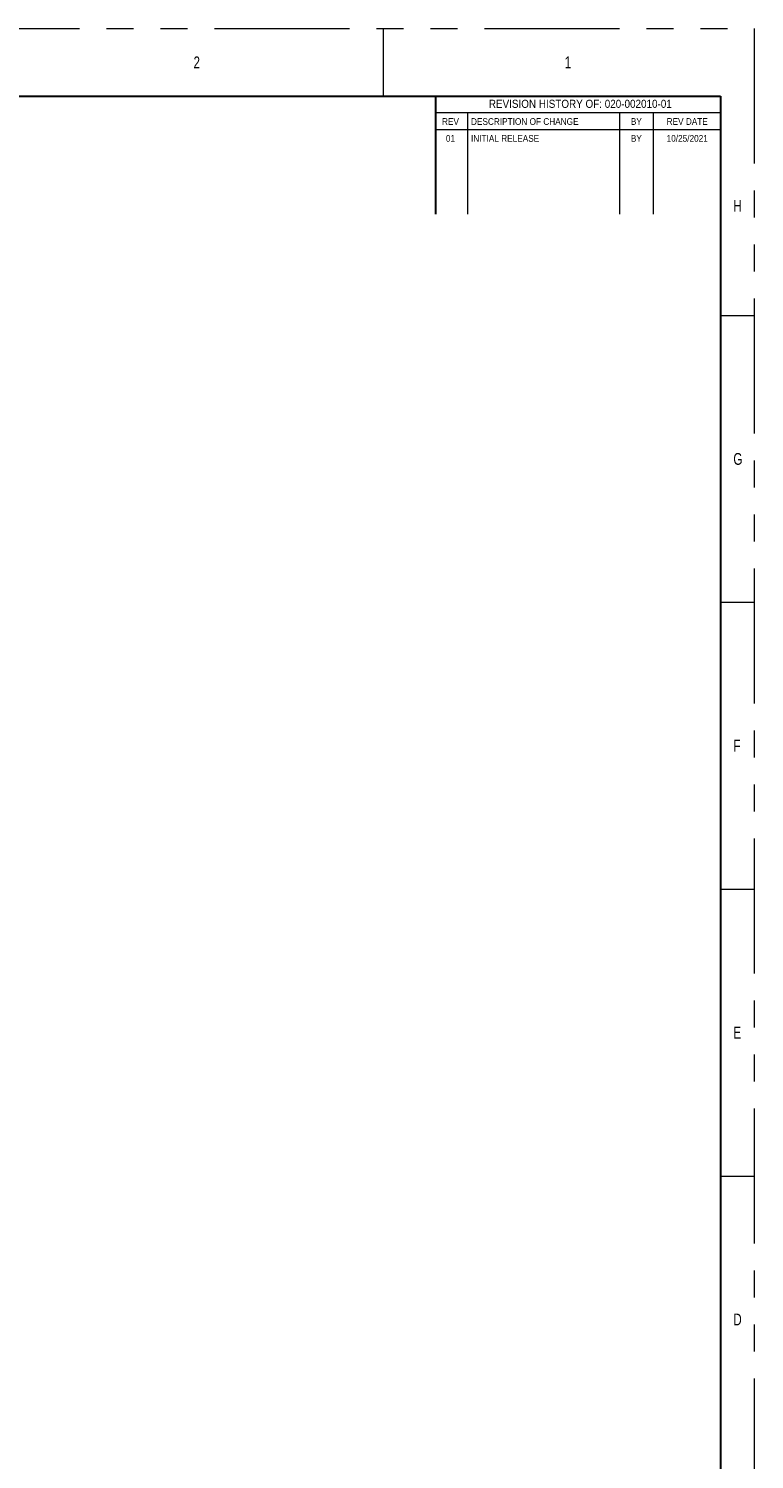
# Model space of a CAD drawing. Header units: millimetres. Extents: x 0 to 698, y 3778 to 4318.
# Tile 12 of 12: x 528 to 698, y 3981 to 4318. Entities that reach past the tile are written whole.
import ezdxf

# ---------------------------------------------------------------- set-up
doc = ezdxf.new("R2010")
doc.units = ezdxf.units.MM
doc.header["$LTSCALE"] = 5
doc.linetypes.add('SLD-Phantom', pattern=[12.7, 6.35, -1.27, 1.27, -1.27, 1.27, -1.27])
doc.linetypes.add('SLD-Solid', pattern=[0])
doc.styles.add('SLDTEXTSTYLE1', font='GOTHIC.TTF', dxfattribs={"width": 0.7304})
doc.styles.add('SLDTEXTSTYLE3', font='GOTHIC.TTF', dxfattribs={"width": 0.913})

msp = doc.modelspace()

# ---------------------------------------------------------------- linework, layer by layer
at = {"color": 7, "linetype": 'SLD-Phantom', "lineweight": 0}
for p in [(0, 4318), (698.5, 3778.25)]:
    msp.add_line(p, (698.5, 4318), dxfattribs=at)
at = {"color": 7, "linetype": 'SLD-Solid', "lineweight": 0}
for p, q in [((611.19, 4318), (611.19, 4302.12)), ((690.56, 4302.12), (623.49, 4302.12)), ((690.56, 4302.12), (690.56, 4274.34)), ((623.49, 4298.16), (623.49, 4274.34)), ((690.56, 4298.16), (623.49, 4298.16)), ((631.03, 4298.16), (631.03, 4274.34)), ((666.75, 4298.16), (666.75, 4274.34)), ((674.69, 4298.16), (674.69, 4274.34)), ((690.56, 4294.19), (623.49, 4294.19)), ((690.56, 4250.53), (698.5, 4250.53)), ((690.56, 4183.06), (698.5, 4183.06)), ((690.56, 4115.59), (698.5, 4115.59)), ((690.56, 4048.12), (698.5, 4048.12))]:
    msp.add_line(p, q, dxfattribs=at)
at = {"color": 7, "linetype": 'SLD-Solid', "lineweight": 30}
for p, q in [((7.94, 4302.12), (690.56, 4302.12)), ((623.49, 4302.12), (623.49, 4274.34)), ((690.56, 4302.12), (690.56, 3794.12))]:
    msp.add_line(p, q, dxfattribs=at)

# ---------------------------------------------------------------- texts
at = {"color": 7, "linetype": 'Continuous', "lineweight": 0}
for s, insert, char_height, attachment_point, style in [('2', (566.56, 4311.45), 2.78, 1, 'SLDTEXTSTYLE1'), ('1', (653.87, 4311.45), 2.78, 1, 'SLDTEXTSTYLE1'), ('{REVISION HISTORY OF: 020-002010-01}', (657.55, 4301.27), 1.905, 2, 'SLDTEXTSTYLE3'), ('REV', (627, 4296.94), 1.587, 2, 'SLDTEXTSTYLE3'), ('DESCRIPTION OF CHANGE', (631.83, 4296.94), 1.5875, 1, 'SLDTEXTSTYLE3'), ('BY', (670.73, 4296.95), 1.587, 2, 'SLDTEXTSTYLE3'), ('REV DATE', (682.7, 4296.95), 1.587, 2, 'SLDTEXTSTYLE3'), ('{01}', (627, 4292.97), 1.587, 2, 'SLDTEXTSTYLE3'), ('{INITIAL RELEASE}', (631.83, 4292.97), 1.5875, 1, 'SLDTEXTSTYLE3'), ('{BY}', (670.73, 4292.98), 1.587, 2, 'SLDTEXTSTYLE3'), ('{10/25/2021}', (682.7, 4292.98), 1.5875, 2, 'SLDTEXTSTYLE3'), ('H', (693.56, 4277.72), 2.78, 1, 'SLDTEXTSTYLE1'), ('G', (693.56, 4218.18), 2.78, 1, 'SLDTEXTSTYLE1'), ('F', (693.56, 4150.72), 2.78, 1, 'SLDTEXTSTYLE1'), ('E', (693.56, 4083.25), 2.78, 1, 'SLDTEXTSTYLE1'), ('D', (693.56, 4015.78), 2.78, 1, 'SLDTEXTSTYLE1')]:
    msp.add_mtext(s, dxfattribs=dict(at, insert=insert, char_height=char_height, attachment_point=attachment_point, style=style))

doc.saveas('drawing.dxf')
